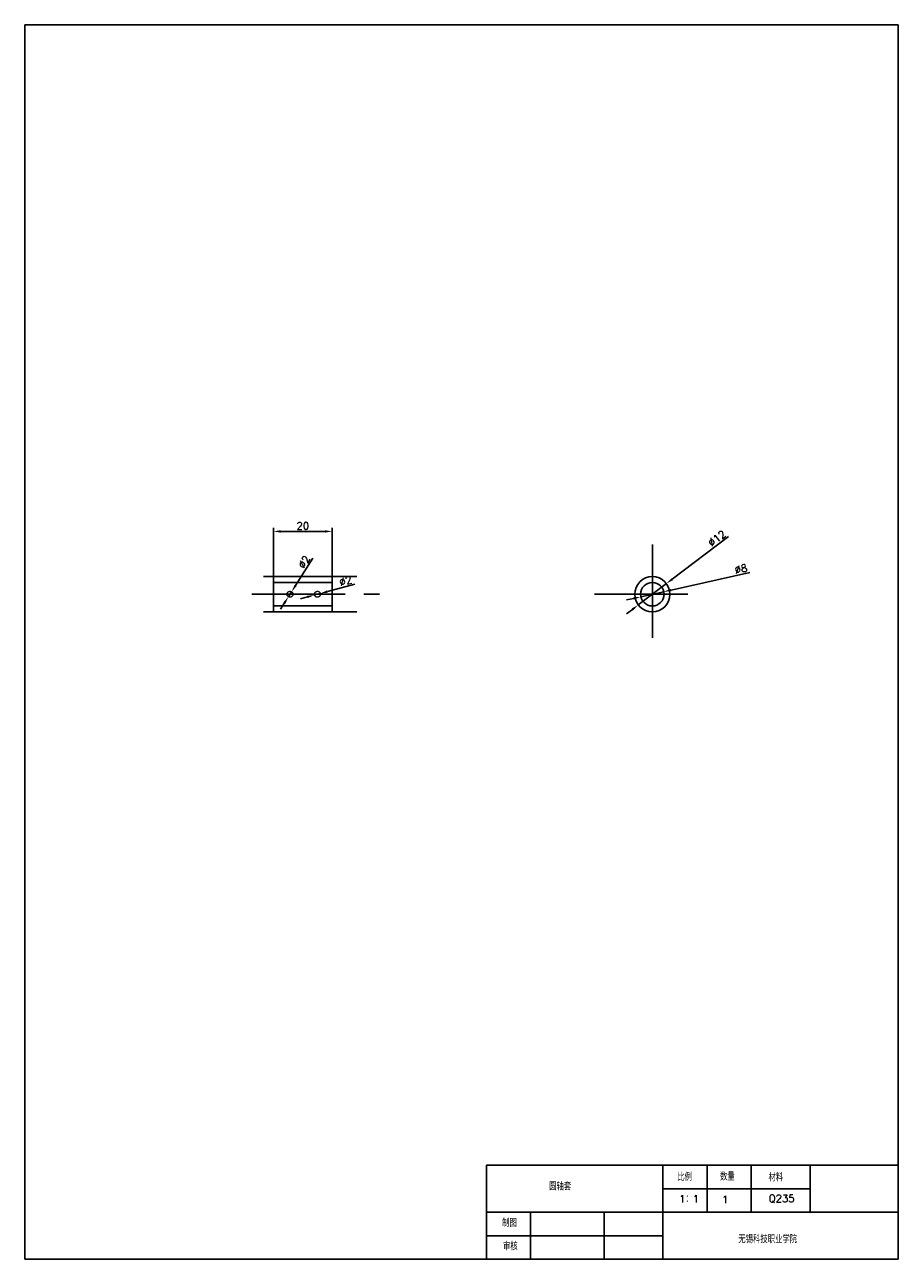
# Model space of a CAD drawing. Header units: millimetres. Extents: x 772 to 1069, y 577 to 997.
import ezdxf

# ---------------------------------------------------------------- set-up
doc = ezdxf.new("R2010")
doc.units = ezdxf.units.MM
doc.linetypes.add('CENTER', pattern=[50.8, 31.75, -6.35, 6.35, -6.35])
doc.linetypes.add('HIDDEN', pattern=[9.525, 6.35, -3.175])
for name, color, linetype in [('中心线', 1, 'CENTER'), ('尺寸线', 4, 'Continuous'), ('细实线', 7, 'Continuous')]:
    doc.layers.add(name, color=color, linetype=linetype)
doc.layers.add('虚线', color=2, linetype='HIDDEN', lineweight=13)
doc.styles.get("Standard").update_dxf_attribs({"font": 'txt', "bigfont": 'gbcbig.shx'})
doc.dimstyles.new('ISO-25', dxfattribs={"dimtxt": 2.5, "dimasz": 2.5, "dimexe": 1.25, "dimexo": 0.625, "dimtad": 1, "dimtxsty": 'Standard', "dimcen": 2.5, "dimadec": 0, "dimazin": 0, "dimtfac": 1, "dimtmove": 0, "dimatfit": 3, "dimfxl": 0, "dimarcsym": 0})

# ---------------------------------------------------------------- blocks, each defined once
blk = doc.blocks.new('*D1')
at = {"layer": 'Defpoints', "color": 0, "transparency": 16777216}
for p in [(990.39, 807.16), (980.83, 799.9)]:
    blk.add_point(p, dxfattribs=at)
at = {"layer": '尺寸线', "color": 0, "lineweight": -2, "transparency": 16777216}
for p, q in [((1011.51, 823.19), (992.38, 808.67)), ((980.83, 799.9), (990.39, 807.16)), ((978.84, 798.39), (976.85, 796.88))]:
    blk.add_line(p, q, dxfattribs=at)
at = {"layer": '尺寸线', "color": 0, "transparency": 16777216}
for points in [[(992.13, 809), (992.63, 808.34), (990.39, 807.16)], [(978.59, 798.72), (979.09, 798.06), (980.83, 799.9)]]:
    blk.add_solid(points, dxfattribs=at)
at = {"layer": '尺寸线', "color": 0, "transparency": 16777216, "insert": (1007.55, 822.54), "char_height": 2.5, "attachment_point": 5, "rotation": 37.2036}
blk.add_mtext('∅12', dxfattribs=at)
blk = doc.blocks.new('*D2')
at = {"layer": 'Defpoints', "color": 0, "transparency": 16777216}
for p in [(981.71, 802.66), (989.52, 804.4)]:
    blk.add_point(p, dxfattribs=at)
at = {"layer": '尺寸线', "color": 0, "lineweight": -2, "transparency": 16777216}
for p, q in [((1018.77, 810.9), (991.96, 804.94)), ((981.71, 802.66), (989.52, 804.4)), ((979.27, 802.12), (976.83, 801.58))]:
    blk.add_line(p, q, dxfattribs=at)
at = {"layer": '尺寸线', "color": 0, "transparency": 16777216}
for points in [[(979.18, 802.53), (979.36, 801.71), (981.71, 802.66)], [(991.87, 805.35), (992.05, 804.53), (989.52, 804.4)]]:
    blk.add_solid(points, dxfattribs=at)
at = {"layer": '尺寸线', "color": 0, "transparency": 16777216, "insert": (1015.72, 812.14), "char_height": 2.5, "attachment_point": 5, "rotation": 12.528}
blk.add_mtext('∅8', dxfattribs=at)
blk = doc.blocks.new('*D3')
at = {"layer": 'Defpoints', "color": 0, "transparency": 16777216}
for p in [(856.77, 824.9), (856.77, 803.53), (876.77, 803.53)]:
    blk.add_point(p, dxfattribs=at)
at = {"layer": '尺寸线', "color": 0, "lineweight": -2, "transparency": 16777216}
for p, q in [((856.77, 804.15), (856.77, 826.15)), ((874.27, 824.9), (859.27, 824.9)), ((876.77, 804.15), (876.77, 826.15))]:
    blk.add_line(p, q, dxfattribs=at)
at = {"layer": '尺寸线', "color": 0, "transparency": 16777216}
for points in [[(859.27, 825.32), (859.27, 824.48), (856.77, 824.9)], [(874.27, 825.32), (874.27, 824.48), (876.77, 824.9)]]:
    blk.add_solid(points, dxfattribs=at)
at = {"layer": '尺寸线', "color": 0, "transparency": 16777216, "insert": (866.77, 826.77), "char_height": 2.5, "attachment_point": 5}
blk.add_mtext('20', dxfattribs=at)
blk = doc.blocks.new('*D4')
at = {"layer": 'Defpoints', "color": 0, "transparency": 16777216}
for p in [(870.78, 803.27), (872.71, 803.79)]:
    blk.add_point(p, dxfattribs=at)
at = {"layer": '尺寸线', "color": 0, "lineweight": -2, "transparency": 16777216}
for p, q in [((884.41, 806.95), (875.12, 804.44)), ((868.36, 802.62), (865.95, 801.97)), ((870.78, 803.27), (872.71, 803.79))]:
    blk.add_line(p, q, dxfattribs=at)
at = {"layer": '尺寸线', "color": 0, "transparency": 16777216}
for points in [[(868.26, 803.02), (868.47, 802.22), (870.78, 803.27)], [(875.01, 804.84), (875.23, 804.04), (872.71, 803.79)]]:
    blk.add_solid(points, dxfattribs=at)
at = {"layer": '尺寸线', "color": 0, "transparency": 16777216, "insert": (881.31, 808.05), "char_height": 2.5, "attachment_point": 5, "rotation": 15.0999}
blk.add_mtext('∅2', dxfattribs=at)
blk = doc.blocks.new('*D5')
at = {"layer": 'Defpoints', "color": 0, "transparency": 16777216}
for p in [(861.89, 802.69), (862.96, 804.37)]:
    blk.add_point(p, dxfattribs=at)
at = {"layer": '尺寸线', "color": 0, "lineweight": -2, "transparency": 16777216}
for p, q in [((870.24, 815.82), (864.31, 806.48)), ((861.89, 802.69), (862.96, 804.37)), ((860.55, 800.58), (859.21, 798.47))]:
    blk.add_line(p, q, dxfattribs=at)
at = {"layer": '尺寸线', "color": 0, "transparency": 16777216}
for points in [[(863.95, 806.71), (864.66, 806.26), (862.96, 804.37)], [(860.2, 800.8), (860.9, 800.35), (861.89, 802.69)]]:
    blk.add_solid(points, dxfattribs=at)
at = {"layer": '尺寸线', "color": 0, "transparency": 16777216, "insert": (867.21, 814.54), "char_height": 2.5, "attachment_point": 5, "rotation": 57.5443}
blk.add_mtext('∅2', dxfattribs=at)

msp = doc.modelspace()

# ---------------------------------------------------------------- linework, layer by layer
at = {"layer": '中心线'}
for p, q in [((985.611, 820.495), (985.611, 786.636)), ((885.15, 809.53), (849.469, 809.53)), ((849.469, 803.53), (892.845, 803.53)), ((965.975, 803.53), (999.316, 803.53)), ((885.15, 797.53), (849.469, 797.53))]:
    msp.add_line(p, q, dxfattribs=at)
at = {"layer": '细实线'}
for p, q in [((772.228, 997.281), (1069.228, 997.281)), ((772.228, 577.281), (772.228, 997.281)), ((1069.228, 997.281), (1069.228, 577.281)), ((856.769, 809.53), (856.769, 797.53)), ((856.769, 809.53), (876.769, 809.53)), ((876.769, 807.53), (856.769, 807.53)), ((856.769, 807.53), (856.769, 807.53)), ((876.769, 809.53), (876.769, 797.53)), ((876.769, 799.53), (856.769, 799.53)), ((876.769, 797.53), (856.769, 797.53)), ((1069.228, 609.281), (929.228, 609.281)), ((929.228, 609.281), (929.228, 577.281)), ((1004.228, 609.281), (989.228, 609.281)), ((989.228, 609.281), (989.228, 593.281)), ((989.228, 609.281), (989.228, 601.281)), ((1004.228, 593.281), (1004.228, 609.281)), ((1039.228, 609.281), (1019.228, 609.281)), ((1019.228, 609.281), (1019.228, 593.281)), ((1069.228, 609.281), (1039.228, 609.281)), ((1039.228, 609.281), (1039.228, 593.281)), ((1069.228, 577.281), (1069.228, 609.281)), ((989.228, 601.281), (1039.228, 601.281)), ((1069.228, 593.281), (929.228, 593.281)), ((944.228, 577.281), (944.228, 593.281)), ((944.228, 593.281), (969.228, 593.281)), ((969.228, 593.281), (969.228, 577.281)), ((989.228, 593.281), (989.228, 577.281)), ((1019.228, 593.281), (1004.228, 593.281)), ((1069.228, 577.281), (1069.228, 593.281)), ((929.228, 577.281), (929.228, 585.281)), ((929.228, 585.281), (989.228, 585.281)), ((1069.228, 577.281), (772.228, 577.281)), ((929.228, 577.281), (944.228, 577.281))]:
    msp.add_line(p, q, dxfattribs=at)
for radius in [6, 4]:
    msp.add_circle((985.611, 803.53), radius, dxfattribs=at)
at = {"layer": '虚线'}
for centre in [(862.427, 803.53), (871.743, 803.53)]:
    msp.add_circle(centre, 1, dxfattribs=at)

# ---------------------------------------------------------------- texts
at = {"layer": '细实线', "char_height": 2.5, "attachment_point": 1}
for s, insert, width in [('比例', (994.096, 606.496), 10.13238), ('数量', (1008.62, 606.623), 10.13238), ('材料', (1025.1, 606.344), 10.13238), ('圆轴套', (950.519, 603.284), 10.13238), ('1：1', (994.732, 599.077), 10.13238), ('1', (1009.308, 598.915), 10.13238), ('Q235', (1025.179, 599.239), 10.13238), ('制图', (934.546, 590.851), 10.13238), ('\\P  无锡科技职业学院', (1010.38, 589.469), 27.09357), ('审核', (934.825, 582.899), 10.13238)]:
    msp.add_mtext(s, dxfattribs=dict(at, insert=insert, width=width))

# ---------------------------------------------------------------- dimensions: what is measured, and where the dimension line sits
at = {"layer": '尺寸线'}
dim = msp.add_linear_dim(base=(856.769, 824.9), p1=(876.769, 803.53), p2=(856.769, 803.53), dimstyle='ISO-25', dxfattribs=at)
dim.commit()
dim.dimension.update_dxf_attribs({"geometry": '*D3', "text_midpoint": (866.769, 826.775)})
for p1, p2, picture, middle in [((980.832, 799.902), (990.39, 807.158), '*D1', (1008.685, 821.046)), ((861.89, 802.686), (862.964, 804.373), '*D5', (868.789, 813.534)), ((981.706, 802.662), (989.516, 804.397), '*D2', (1016.124, 810.31)), ((870.777, 803.269), (872.708, 803.79), '*D4', (881.795, 806.242))]:
    dim = msp.add_diameter_dim_2p(p1=p1, p2=p2, dimstyle='ISO-25', dxfattribs=at)
    dim.commit()
    dim.dimension.update_dxf_attribs({"geometry": picture, "text_midpoint": middle, "dimtype": 163})

doc.saveas('drawing.dxf')
